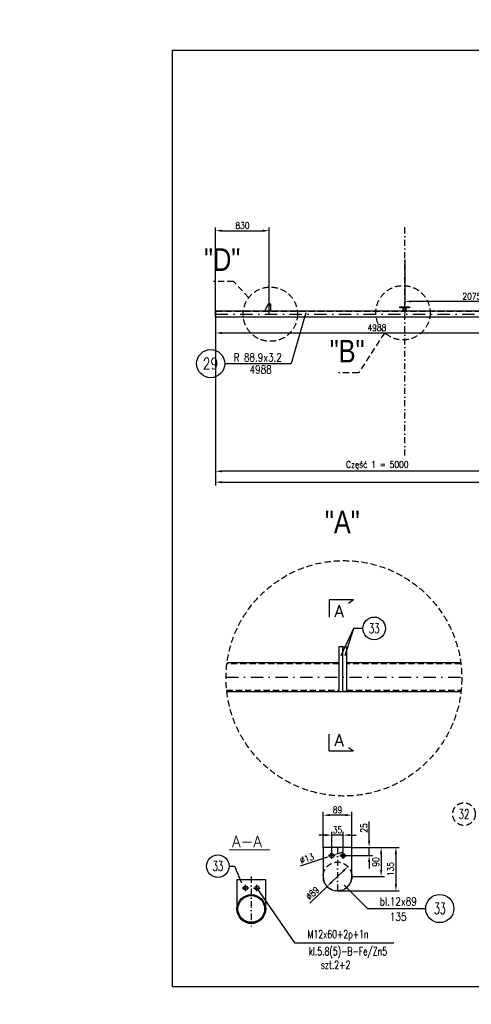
# Model space of a CAD drawing. Header units: millimetres. Extents: x -34919 to 306996, y -293018 to -145733.
# Tile 113 of 256: x 71835 to 73232, y -204822 to -201773. Entities that reach past the tile are written whole.
import ezdxf
from ezdxf.enums import TextEntityAlignment as Align

# ---------------------------------------------------------------- set-up
doc = ezdxf.new("R2010")
doc.units = ezdxf.units.MM
doc.header["$LTSCALE"] = 3
doc.linetypes.add('DASHDOT', pattern=[25.4, 12.7, -6.35, 0, -6.35])
doc.linetypes.add('HIDDEN', pattern=[9.525, 6.35, -3.175])
for name, color, linetype in [('0_18', 4, 'Continuous'), ('1_Słupy', 1, 'Continuous'), ('CIENKA', 4, 'Continuous'), ('K-wypełnienia', 8, 'Continuous'), ('LAYER0', 7, 'Continuous'), ('poziome 1', 7, 'Continuous'), ('PROFILE', 2, 'Continuous'), ('Prz', 5, 'Continuous'), ('slupki', 7, 'Continuous'), ('stezenia', 4, 'Continuous'), ('TROJKAT', 21, 'Continuous')]:
    doc.layers.add(name, color=color, linetype=linetype)
doc.layers.add('OPISY', color=2, linetype='Continuous', lineweight=13)
doc.styles.add('ARIAL', font='arial.ttf', dxfattribs={"width": 0.7, "height": 300})
doc.styles.add('NOVE3', font='romans.shx', dxfattribs={"width": 0.7})
doc.styles.add('R20', font='romans.shx', dxfattribs={"width": 0.85})
doc.styles.add('R50', font='romans.shx', dxfattribs={"width": 0.85, "height": 50})
doc.styles.add('ROMANS', font='romans.shx')
doc.styles.add('WYMIARY', font='ROMANS.shx', dxfattribs={"width": 0.75, "oblique": 15})
doc.dimstyles.new('Skala 1_10', dxfattribs={"dimscale": 10, "dimtxt": 2, "dimasz": 2, "dimexe": 1, "dimexo": 0, "dimtad": 1, "dimdec": 0, "dimdsep": 46, "dimtxsty": 'R20', "dimcen": 0, "dimclrd": 4, "dimclre": 4, "dimclrt": 3, "dimadec": 0, "dimazin": 0, "dimtfac": 1, "dimtdec": 0, "dimtix": 1, "dimtmove": 0, "dimatfit": 2, "dimfxl": 1, "dimtolj": 1, "dimtzin": 0, "dimarcsym": 0})
doc.dimstyles.new('Skala 1_10_50', dxfattribs={"dimscale": 10, "dimtxt": 2, "dimasz": 2, "dimexe": 1, "dimexo": 0, "dimtad": 1, "dimdec": 0, "dimlfac": 5, "dimdsep": 46, "dimtxsty": 'R20', "dimcen": 0, "dimclrd": 4, "dimclre": 4, "dimclrt": 3, "dimadec": 0, "dimazin": 0, "dimtfac": 1, "dimtdec": 0, "dimtix": 1, "dimtmove": 0, "dimatfit": 2, "dimfxl": 1, "dimtolj": 1, "dimtzin": 0, "dimarcsym": 0})

# ---------------------------------------------------------------- blocks, each defined once
blk = doc.blocks.new('*D206')
at = {"layer": 'Defpoints', "color": 0, "transparency": 16777216}
for p in [(73440.8, -202658.7), (72440.8, -202674.7), (72440.8, -203171.4)]:
    blk.add_point(p, dxfattribs=at)
at = {"layer": 'stezenia', "color": 4, "lineweight": -2, "transparency": 16777216}
for p, q in [((73440.8, -202658.7), (73440.8, -203181.4)), ((72440.8, -202674.7), (72440.8, -203181.4)), ((73420.8, -203171.4), (72460.8, -203171.4))]:
    blk.add_line(p, q, dxfattribs=at)
at = {"layer": 'stezenia', "color": 4, "transparency": 16777216}
for points in [[(72460.8, -203168.1), (72460.8, -203174.7), (72440.8, -203171.4)], [(73420.8, -203168.1), (73420.8, -203174.7), (73440.8, -203171.4)]]:
    blk.add_solid(points, dxfattribs=at)
at = {"layer": 'stezenia', "color": 3, "transparency": 16777216, "insert": (72940.8, -203152.8), "char_height": 20, "attachment_point": 5, "style": 'R20'}
blk.add_mtext('\\A1;Część 1 = 5000', dxfattribs=at)
blk = doc.blocks.new('*D217')
at = {"layer": 'Defpoints', "color": 0, "transparency": 16777216}
for p in [(73025.8, -202515.9, 0), (73025.8, -202645.8), (73440.8, -202658.7)]:
    blk.add_point(p, dxfattribs=at)
at = {"layer": 'stezenia', "color": 4, "lineweight": -2, "transparency": 16777216}
for p, q in [((73025.8, -202515.9), (73025.8, -202655.8)), ((73440.8, -202658.7), (73440.8, -202635.8)), ((73420.8, -202645.8), (73045.8, -202645.8))]:
    blk.add_line(p, q, dxfattribs=at)
at = {"layer": 'stezenia', "color": 4, "transparency": 16777216}
for points in [[(73045.8, -202642.5), (73045.8, -202649.1), (73025.8, -202645.8)], [(73420.8, -202642.5), (73420.8, -202649.1), (73440.8, -202645.8)]]:
    blk.add_solid(points, dxfattribs=at)
at = {"layer": 'stezenia', "color": 3, "transparency": 16777216, "insert": (73233.3, -202629.6), "char_height": 20, "attachment_point": 5, "style": 'R20'}
blk.add_mtext('\\A1;2075', dxfattribs=at)
blk = doc.blocks.new('*D222')
at = {"layer": 'Defpoints', "color": 0, "transparency": 16777216}
for p in [(72440.8, -202694.7, 0), (73438.4, -202694.7, 0), (73438.4, -202743.4)]:
    blk.add_point(p, dxfattribs=at)
at = {"layer": 'stezenia', "color": 4, "lineweight": -2, "transparency": 16777216}
for p, q in [((72440.8, -202694.7), (72440.8, -202753.4)), ((73438.4, -202694.7), (73438.4, -202753.4)), ((72460.8, -202743.4), (73418.4, -202743.4))]:
    blk.add_line(p, q, dxfattribs=at)
at = {"layer": 'stezenia', "color": 4, "transparency": 16777216}
for points in [[(72460.8, -202740.1), (72460.8, -202746.8), (72440.8, -202743.4)], [(73418.4, -202740.1), (73418.4, -202746.8), (73438.4, -202743.4)]]:
    blk.add_solid(points, dxfattribs=at)
at = {"layer": 'stezenia', "color": 3, "transparency": 16777216, "insert": (72939.6, -202727.2), "char_height": 20, "attachment_point": 5, "style": 'R20'}
blk.add_mtext('\\A1;4988', dxfattribs=at)
blk = doc.blocks.new('*D209')
at = {"layer": 'Defpoints', "color": 0, "transparency": 16777216}
for p in [(72606.8, -202426.7), (72440.8, -202674.7), (72606.8, -202683.9, 0)]:
    blk.add_point(p, dxfattribs=at)
at = {"layer": 'stezenia', "color": 4, "lineweight": -2, "transparency": 16777216}
for p, q in [((72440.8, -202674.7), (72440.8, -202416.7)), ((72606.8, -202683.9), (72606.8, -202416.7)), ((72460.8, -202426.7), (72586.8, -202426.7))]:
    blk.add_line(p, q, dxfattribs=at)
at = {"layer": 'stezenia', "color": 4, "transparency": 16777216}
for points in [[(72460.8, -202423.4), (72460.8, -202430.1), (72440.8, -202426.7)], [(72586.8, -202423.4), (72586.8, -202430.1), (72606.8, -202426.7)]]:
    blk.add_solid(points, dxfattribs=at)
at = {"layer": 'stezenia', "color": 3, "transparency": 16777216, "insert": (72523.8, -202410.5), "char_height": 20, "attachment_point": 5, "style": 'R20'}
blk.add_mtext('\\A1;830', dxfattribs=at)
blk = doc.blocks.new('*D205')
at = {"layer": 'Defpoints', "color": 0, "transparency": 16777216}
for p in [(72440.8, -203078.5), (76090.8, -203078.5), (76090.8, -203205.2)]:
    blk.add_point(p, dxfattribs=at)
at = {"layer": 'stezenia', "color": 4, "lineweight": -2, "transparency": 16777216}
for p, q in [((72440.8, -203078.5), (72440.8, -203215.2)), ((76090.8, -203078.5), (76090.8, -203215.2)), ((72460.8, -203205.2), (76070.8, -203205.2))]:
    blk.add_line(p, q, dxfattribs=at)
at = {"layer": 'stezenia', "color": 4, "transparency": 16777216}
for points in [[(72460.8, -203201.9), (72460.8, -203208.6), (72440.8, -203205.2)], [(76070.8, -203201.9), (76070.8, -203208.6), (76090.8, -203205.2)]]:
    blk.add_solid(points, dxfattribs=at)
at = {"layer": 'stezenia', "color": 3, "transparency": 16777216, "insert": (74265.8, -203189), "char_height": 20, "attachment_point": 5, "style": 'R20'}
blk.add_mtext('\\A1;18250', dxfattribs=at)
blk = doc.blocks.new('*D227')
at = {"layer": 'Defpoints', "color": 0, "transparency": 16777216}
for p in [(72773.4, -204235.9), (72773.4, -204335.8), (72862.3, -204335.8)]:
    blk.add_point(p, dxfattribs=at)
at = {"layer": 'stezenia', "color": 4, "lineweight": -2, "transparency": 16777216}
for p, q in [((72773.4, -204335.8), (72773.4, -204225.9)), ((72842.3, -204235.9), (72793.4, -204235.9)), ((72862.3, -204335.8), (72862.3, -204225.9))]:
    blk.add_line(p, q, dxfattribs=at)
at = {"layer": 'stezenia', "color": 4, "transparency": 16777216}
for points in [[(72793.4, -204232.6), (72793.4, -204239.3), (72773.4, -204235.9)], [(72842.3, -204232.6), (72842.3, -204239.3), (72862.3, -204235.9)]]:
    blk.add_solid(points, dxfattribs=at)
at = {"layer": 'stezenia', "color": 3, "transparency": 16777216, "insert": (72817.9, -204219.7), "char_height": 20, "attachment_point": 5, "style": 'R20'}
blk.add_mtext('\\A1;89', dxfattribs=at)
blk = doc.blocks.new('*D228')
at = {"layer": 'Defpoints', "color": 0, "transparency": 16777216}
for p in [(72862.3, -204335.8), (72817.9, -204470.4), (72998.4, -204470.4)]:
    blk.add_point(p, dxfattribs=at)
at = {"layer": 'stezenia', "color": 4, "lineweight": -2, "transparency": 16777216}
for p, q in [((72862.3, -204335.8), (73008.4, -204335.8)), ((72998.4, -204355.8), (72998.4, -204450.4)), ((72817.9, -204470.4), (73008.4, -204470.4))]:
    blk.add_line(p, q, dxfattribs=at)
at = {"layer": 'stezenia', "color": 4, "transparency": 16777216}
for points in [[(72995.1, -204355.8), (73001.8, -204355.8), (72998.4, -204335.8)], [(72995.1, -204450.4), (73001.8, -204450.4), (72998.4, -204470.4)]]:
    blk.add_solid(points, dxfattribs=at)
at = {"layer": 'stezenia', "color": 3, "transparency": 16777216, "insert": (72982.2, -204403.1), "char_height": 20, "attachment_point": 5, "rotation": 90, "style": 'R20'}
blk.add_mtext('\\A1;135', dxfattribs=at)
blk = doc.blocks.new('*D229')
at = {"layer": 'Defpoints', "color": 0, "transparency": 16777216}
for p in [(72862.3, -204335.8), (72862.3, -204426), (72952.8, -204426)]:
    blk.add_point(p, dxfattribs=at)
at = {"layer": 'stezenia', "color": 4, "lineweight": -2, "transparency": 16777216}
for p, q in [((72862.3, -204335.8), (72962.8, -204335.8)), ((72952.8, -204355.8), (72952.8, -204406)), ((72862.3, -204426), (72962.8, -204426))]:
    blk.add_line(p, q, dxfattribs=at)
at = {"layer": 'stezenia', "color": 4, "transparency": 16777216}
for points in [[(72949.5, -204355.8), (72956.1, -204355.8), (72952.8, -204335.8)], [(72949.5, -204406), (72956.1, -204406), (72952.8, -204426)]]:
    blk.add_solid(points, dxfattribs=at)
at = {"layer": 'stezenia', "color": 3, "transparency": 16777216, "insert": (72936.6, -204380.9), "char_height": 20, "attachment_point": 5, "rotation": 90, "style": 'R20'}
blk.add_mtext('\\A1;90', dxfattribs=at)
blk = doc.blocks.new('*D230')
at = {"layer": 'Defpoints', "color": 0, "transparency": 16777216}
for p in [(72800.3, -204297.8), (72800.3, -204350.9, 0), (72835.4, -204350.9, 0)]:
    blk.add_point(p, dxfattribs=at)
at = {"layer": 'stezenia', "color": 4, "lineweight": -2, "transparency": 16777216}
for p, q in [((72780.3, -204297.8), (72760.3, -204297.8)), ((72800.3, -204350.9), (72800.3, -204287.8)), ((72835.4, -204297.8), (72800.3, -204297.8)), ((72835.4, -204350.9), (72835.4, -204287.8)), ((72855.4, -204297.8), (72875.4, -204297.8))]:
    blk.add_line(p, q, dxfattribs=at)
at = {"layer": 'stezenia', "color": 4, "transparency": 16777216}
for points in [[(72780.3, -204294.5), (72780.3, -204301.1), (72800.3, -204297.8)], [(72855.4, -204294.5), (72855.4, -204301.1), (72835.4, -204297.8)]]:
    blk.add_solid(points, dxfattribs=at)
at = {"layer": 'stezenia', "color": 3, "transparency": 16777216, "insert": (72817.8, -204281.6), "char_height": 20, "attachment_point": 5, "style": 'R20'}
blk.add_mtext('\\A1;35', dxfattribs=at)
blk = doc.blocks.new('*D231')
at = {"layer": 'Defpoints', "color": 0, "transparency": 16777216}
for p in [(72862.3, -204335.8), (72845.6, -204361.1, 0), (72915.6, -204361.1)]:
    blk.add_point(p, dxfattribs=at)
at = {"layer": 'stezenia', "color": 4, "lineweight": -2, "transparency": 16777216}
for p, q in [((72915.6, -204315.8), (72915.6, -204255.7)), ((72862.3, -204335.8), (72925.6, -204335.8)), ((72915.6, -204361.1), (72915.6, -204335.8)), ((72845.6, -204361.1), (72925.6, -204361.1)), ((72915.6, -204381.1), (72915.6, -204401.1))]:
    blk.add_line(p, q, dxfattribs=at)
at = {"layer": 'stezenia', "color": 4, "transparency": 16777216}
for points in [[(72912.3, -204315.8), (72918.9, -204315.8), (72915.6, -204335.8)], [(72912.3, -204381.1), (72918.9, -204381.1), (72915.6, -204361.1)]]:
    blk.add_solid(points, dxfattribs=at)
at = {"layer": 'stezenia', "color": 3, "transparency": 16777216, "insert": (72899.4, -204275.8), "char_height": 20, "attachment_point": 5, "rotation": 90, "style": 'R20'}
blk.add_mtext('\\A1;25', dxfattribs=at)
blk = doc.blocks.new('*D232')
at = {"layer": 'Defpoints', "color": 0, "transparency": 16777216}
for p in [(72794.1, -204363.2), (72806.4, -204359)]:
    blk.add_point(p, dxfattribs=at)
at = {"layer": 'LAYER0', "color": 4, "lineweight": -2, "transparency": 16777216}
for p, q in [((72779.9, -204368), (72702.1, -204394.4)), ((72806.4, -204359), (72794.1, -204363.2)), ((72820.6, -204354.2), (72834.8, -204349.4))]:
    blk.add_line(p, q, dxfattribs=at)
at = {"layer": 'LAYER0', "color": 4, "transparency": 16777216}
for points in [[(72779.1, -204365.6), (72780.7, -204370.4), (72794.1, -204363.2)], [(72819.8, -204351.9), (72821.4, -204356.6), (72806.4, -204359)]]:
    blk.add_solid(points, dxfattribs=at)
at = {"layer": 'LAYER0', "color": 3, "transparency": 16777216, "insert": (72723.1, -204370.1), "char_height": 20, "attachment_point": 5, "rotation": 18.7084, "style": 'R20'}
blk.add_mtext('\\A1;∅13', dxfattribs=at)
blk = doc.blocks.new('*D233')
at = {"layer": 'Defpoints', "color": 0, "transparency": 16777216}
for p in [(72849.9, -204395.2), (72785.8, -204456.7)]:
    blk.add_point(p, dxfattribs=at)
at = {"layer": 'stezenia', "color": 4, "lineweight": -2, "transparency": 16777216}
for p, q in [((72835.5, -204409), (72800.2, -204442.9)), ((72785.8, -204456.7), (72732, -204508.4))]:
    blk.add_line(p, q, dxfattribs=at)
at = {"layer": 'stezenia', "color": 4, "transparency": 16777216}
for points in [[(72833.2, -204406.6), (72837.8, -204411.4), (72849.9, -204395.2)], [(72797.9, -204440.5), (72802.5, -204445.3), (72785.8, -204456.7)]]:
    blk.add_solid(points, dxfattribs=at)
at = {"layer": 'stezenia', "color": 3, "transparency": 16777216, "insert": (72740.4, -204477.8), "char_height": 20, "attachment_point": 5, "rotation": 43.835, "style": 'R20'}
blk.add_mtext('\\A1;∅89', dxfattribs=at)

msp = doc.modelspace()

# ---------------------------------------------------------------- linework, layer by layer
at = {"color": 4}
for p, q in [((72469.243, -202838.251), (72674.613, -202838.251)), ((72910.385, -204525.199, 0), (73090.502, -204525.199, 0))]:
    msp.add_line(p, q, dxfattribs=at)
at = {"color": 1}
for p, q in [((72867.148, -203569.938, 0), (72792.33, -203569.938, 0)), ((72792.33, -203569.938, 0), (72792.33, -203622.614, 0)), ((72867.148, -203569.938, 0), (72851.548, -203580.736, 0)), ((72792.33, -204038.012, 0), (72792.33, -203985.336, 0)), ((72867.148, -204038.012, 0), (72792.33, -204038.012, 0)), ((72867.148, -204038.012, 0), (72851.548, -204027.214, 0))]:
    msp.add_line(p, q, dxfattribs=at)
at = {"color": 7}
for p, q in [((72810.454, -204361.117, 0), (72790.07, -204361.117, 0)), ((72800.262, -204371.309, 0), (72800.262, -204350.925, 0)), ((72825.17, -204361.117, 0), (72845.554, -204361.117, 0)), ((72835.362, -204371.309, 0), (72835.362, -204350.925, 0)), ((72543.897, -204461.64, 0), (72523.513, -204461.64, 0)), ((72533.705, -204471.832, 0), (72533.705, -204451.448, 0)), ((72558.613, -204461.64, 0), (72578.997, -204461.64, 0)), ((72568.805, -204471.832, 0), (72568.805, -204451.448, 0))]:
    msp.add_line(p, q, dxfattribs=at)
at = {"color": 6, "elevation": 0}
msp.add_lwpolyline([(72593.639, -202675.856), (72604.839, -202651.856), (72604.839, -202651.856), (72608.839, -202651.856), (72610.839, -202653.856), (72610.839, -202675.856), (72593.639, -202675.856)], dxfattribs=at)
msp.add_lwpolyline([(73040.839, -202665.056), (73010.839, -202665.056), (73010.839, -202662.656), (73040.839, -202662.656)], close=True, dxfattribs=at)
at = {"color": 6}
for points in [[(72822.217, -203852.962), (72834.217, -203852.962), (72834.217, -203714.737), (72822.217, -203714.737)], [(72846.217, -203852.962), (72834.217, -203852.962), (72834.217, -203714.737), (72846.217, -203714.737)]]:
    msp.add_lwpolyline(points, close=True, dxfattribs=at)
for points in [[(72862.312, -204335.767), (72773.412, -204335.767), (72773.412, -204425.962, 1), (72862.312, -204425.962)], [(72595.755, -204436.29), (72506.855, -204436.29), (72506.855, -204526.485, 1), (72595.755, -204526.485)]]:
    msp.add_lwpolyline(points, format="xyb", close=True, dxfattribs=at)
for centre, radius in [((72606.839, -202655.856), 1.3), ((72800.262, -204361.117, 0), 6.5), ((72835.362, -204361.117, 0), 6.5), ((72533.705, -204461.64, 0), 6.5), ((72568.805, -204461.64, 0), 6.5)]:
    msp.add_circle(centre, radius, dxfattribs=at)
at = {"color": 4}
for centre in [(72931.393, -203657.857), (72447.966, -204393.708)]:
    msp.add_circle(centre, 35, dxfattribs=at)
at = {"layer": '0_18'}
msp.add_line((72719.659, -202680.645), (72674.613, -202838.251), dxfattribs=at)
at = {"layer": 'CIENKA', "linetype": 'Continuous'}
for p, q in [((72896.393, -203657.857), (72867.22, -203657.857)), ((72482.966, -204393.708), (72499.193, -204393.708)), ((72910.385, -204525.199, 0), (72838.297, -204452.724, 0))]:
    msp.add_line(p, q, dxfattribs=at)
at = {"layer": 'CIENKA', "linetype": 'Continuous', "flags": 128}
for points in [[(72867.22, -203657.857), (72828.394, -203742.866)], [(72867.22, -203657.857), (72840.205, -203742.53)], [(72499.193, -204393.708), (72521.013, -204445.957)]]:
    msp.add_lwpolyline(points, dxfattribs=at)
at = {"layer": 'K-wypełnienia', "color": 1, "linetype": 'Continuous'}
for centre in [(72425.677, -202838.251), (73134.068, -204525.199, 0)]:
    msp.add_circle(centre, 43.566, dxfattribs=at)
at = {"layer": 'OPISY', "color": 1, "flags": 128}
msp.add_lwpolyline([(72608.746, -204343.112), (72482.517, -204343.112)], dxfattribs=at)
at = {"layer": 'poziome 1', "color": 3, "linetype": 'HIDDEN'}
for p, q in [((72496.019, -202583.721), (72434.362, -202583.721)), ((72543.462, -202634.024, 0), (72496.019, -202583.721)), ((72963.738, -202742.777, 0), (72882.392, -202867.149, 0)), ((72882.392, -202867.149, 0), (72820.735, -202867.149, 0))]:
    msp.add_line(p, q, dxfattribs=at)
for centre, radius in [((72610.148, -202685.131, 0), 84.018), ((73020.405, -202680.746, 0), 84.018), ((72837.646, -203812.448, 0), 364.376)]:
    msp.add_circle(centre, radius, dxfattribs=at)
at = {"layer": 'PROFILE', "color": 2, "linetype": 'Continuous'}
for p, q in [((73021.009, -202675.856, 0), (73021.009, -202665.056, 0)), ((73030.669, -202675.856, 0), (73030.669, -202665.056, 0))]:
    msp.add_line(p, q, dxfattribs=at)
at = {"layer": 'Prz'}
msp.add_lwpolyline([(76407.931, -204767.769), (72307.931, -204767.769), (72307.931, -201867.769), (76407.931, -201867.769)], close=True, dxfattribs=at)
at = {"layer": 'slupki', "color": 4, "linetype": 'DASHDOT', "ltscale": 0.5}
for p, q in [((73025.839, -203122.926, 0), (73025.839, -202409.91, 0)), ((73025.839, -202662.656, 0), (73025.839, -202693.636)), ((72817.862, -204335.767), (72817.862, -204470.412))]:
    msp.add_line(p, q, dxfattribs=at)
at = {"layer": 'slupki', "linetype": 'HIDDEN'}
for p, q in [((73021.809, -202675.856, 0), (73021.809, -202665.056, 0)), ((73029.869, -202675.856, 0), (73029.869, -202665.056, 0))]:
    msp.add_line(p, q, dxfattribs=at)
at = {"layer": 'slupki', "color": 4, "linetype": 'DASHDOT'}
for p, q in [((72440.839, -202684.746), (76090.839, -202684.746)), ((72473.291, -203808.512), (73202.001, -203808.512))]:
    msp.add_line(p, q, dxfattribs=at)
at = {"layer": 'slupki', "color": 4, "linetype": 'DASHDOT', "flags": 128}
for points in [[(72604.239, -202655.856), (72609.439, -202655.856)], [(72606.839, -202658.456), (72606.839, -202653.256)]]:
    msp.add_lwpolyline(points, dxfattribs=at)
at = {"layer": 'slupki', "linetype": 'HIDDEN'}
for points in [[(76090.839, -202676.576), (72440.839, -202676.576)], [(72440.839, -202692.916), (76090.839, -202692.916)], [(72822.217, -203767.662), (72476.033, -203767.662)], [(73199.26, -203767.662), (72846.217, -203767.662)], [(72475.144, -203849.362), (72822.217, -203849.362)], [(72846.217, -203849.362), (73200.148, -203849.362)]]:
    msp.add_lwpolyline(points, dxfattribs=at)
at = {"layer": 'slupki', "color": 4, "linetype": 'DASHDOT', "ltscale": 0.5}
msp.add_lwpolyline([(72551.305, -204426.29), (72551.305, -204580.935)], dxfattribs=at)
at = {"layer": 'slupki', "linetype": 'HIDDEN'}
for centre, radius in [((73209.02, -204232.813, 0), 35), ((72817.862, -204425.962), 44.45)]:
    msp.add_circle(centre, radius, dxfattribs=at)
at = {"layer": 'stezenia', "color": 3}
msp.add_line((72440.839, -202694.746, 0), (72440.839, -202674.746, 0), dxfattribs=at)
msp.add_lwpolyline([(72440.839, -202675.856), (72440.839, -202693.636), (76090.839, -202693.636), (76090.839, -202675.856)], close=True, dxfattribs=at)
for points in [[(72822.217, -203764.062), (72476.497, -203764.062)], [(73198.796, -203764.062), (72846.217, -203764.062)], [(72475.529, -203852.962), (73199.763, -203852.962)]]:
    msp.add_lwpolyline(points, dxfattribs=at)
for radius in [44.45, 41.25]:
    msp.add_circle((72551.305, -204526.485), radius, dxfattribs=at)
at = {"layer": 'TROJKAT', "color": 4, "linetype": 'Continuous'}
for p, q in [((72568.805, -204461.64, 0), (72685.097, -204631.287)), ((72685.097, -204631.287), (72992.145, -204631.287))]:
    msp.add_line(p, q, dxfattribs=at)

# ---------------------------------------------------------------- texts
at = {"color": 3, "style": 'WYMIARY', "width": 0.65}
for s, p in [('33', (72931.393, -203657.857)), ('32', (73209.02, -204232.813, 0)), ('33', (72447.966, -204393.708))]:
    msp.add_text(s, height=30, dxfattribs=at).set_placement(p, align=Align.MIDDLE)
at = {"color": 20, "insert": (33837.901, -182331.101), "char_height": 300, "width": 16331.01415, "attachment_point": 1, "style": 'NOVE3'}
msp.add_mtext('{\\C1;Wytyczne montażowe\\P\\H0.83333x;\\C3;Podczas montażu należy bezwzględnie przestrzegać dopuszczalnych tolerancji z uwagi na ścisłe dopasowanie elementów amortyzujących ugięcia dźwigarów przekrycia auli.\\P\\H1.2x;\\C1;\\PZabezpieczenia antykorozyjne.\\C256;\\P\\H0.83333x;\\C3;Wszystkie elementy stalowe konstrukcji należy poddać ocynkowaniu ogniowemu.\\PKonstrukcje przeznaczone do cynkowania ogniowego powinny odpowiadać następującym warunkom:\\P\\pl900;^I1. Spoiny powinny być wykonane metodą półautomatyczną w osłonie gazów ochronnych. Nie zaleca się spawania elektrodą otuloną, ze względu na złą jakość powłoki cynkowej na spoinach.\\P^I2. Powierzchnia konstrukcji powinna być wolna od: zawalcowań, zgorzelin, odprysków po spawaniu, ostrych krawędzi, zanieczyszczeń farbami, olejami, emulsjami oraz innymi materiałami stosowanymi przy trasowaniu, znakowaniu, spawaniu, wierceniu itp. W przypadku spawania elektrodą należy dokładnie usunąć otulinę spawalniczą w celu zminimalizowania wad powłoki. Po ocynkowaniu uwydatnią się wady jakości powierzchni stali np. zawalcowania, rysy traserskie, zeszlifowania, pory, odpryski spawalnicze, wadliwe spoiny.\\P^I3. Elementy konstrukcyjne powinny posiadać odpowiednie otwory technologiczne do odpowietrzenia, swobodnego przepływu cynku zewnątrz i wewnątrz elementu oraz do podwieszenia (mogą być przyspawane uchwyty z blachy z otworami).\\P^I4. W przypadku powierzchni spawanych na zakładkę, spoina powinna być szczelna ze wszystkich stron (spawana na około), a nakładki szczelnie przylegać do konstrukcji. Przekroje skrzynkowe oraz powierzchnie nakładające się mogą powodować uszkodzenie konstrukcji - pękanie spoin.\\P^I5. Każdy element konstrukcyjny powinien składać się z jednego gatunku stali.\\P^I6. Konstrukcje nie powinny posiadać małych szczelin lub wnęk. Spoiny powinny być szczelne i zamknięte wokół elementu, ponieważ w przeciwnym przypadku mogą po cynkowaniu wylewać się z nich resztki topnika i kwasu pogarszając jakość powłoki (tzw. "krwawe wycieki").\\P^I7. Naddatek wymiarowy dla otworów pod śruby powinien wynosić 1 - 2 mm.\\PTermiczne oddziaływanie kąpieli cynkowej uwalnia w elementach naprężenia wewnętrzne, co może powodować odkształcenia. Szczególnie uwidacznia się to w elementach spawanych. Dotyczy to także dwuteowników spawanych, których odkształcenia po cynkowaniu mogą przekroczyć dopuszczalne normy, oraz nie usztywnionych arkuszy blach i otwartych kształtowników giętych.\\P\\C256;\\P\\pl0;\\H1.2x;\\C1;Malowanie konstrukcji.\\P\\H0.83333x;\\C3;Wszystkie elementy stalowe konstrukcji należy pomalować proszkowo na kolor RAL 9011}', dxfattribs=at)
at = {"layer": '1_Słupy', "color": 1, "style": 'ROMANS'}
for p in [(72808.135, -203623.143, 0), (72808.135, -204022.306, 0)]:
    msp.add_text('A', height=37.5, dxfattribs=at).set_placement(p)
at = {"layer": 'K-wypełnienia', "color": 1, "linetype": 'Continuous', "style": 'ARIAL', "width": 0.8}
for s, p in [('"D"', (72461.304, -202516.177)), ('"B"', (72847.677, -202799.605, 0)), ('"A"', (72832.736, -203328.878))]:
    msp.add_text(s, height=70, dxfattribs=at).set_placement(p, align=Align.MIDDLE)
at = {"layer": 'OPISY', "color": 2}
for s, style, width, p in [('29', 'ROMANS', 0.8, (72425.166, -202838.26)), ('33', 'R50', 0.6, (73134.461, -204524.99, 0))]:
    msp.add_text(s, height=35, dxfattribs=dict(at, style=style, width=width)).set_placement(p, align=Align.MIDDLE)
at = {"layer": 'OPISY', "style": 'R50', "width": 0.8}
for s, p in [('R 88.9x3.2', (72571.285, -202818.902)), ('4988', (72580.299, -202856.163)), ('bl.12x89', (73005.657, -204502.986, 0)), ('135', (73005.657, -204550.587, 0))]:
    msp.add_text(s, height=25, dxfattribs=at).set_placement(p, align=Align.MIDDLE)
at = {"layer": 'OPISY', "color": 1, "style": 'ROMANS'}
msp.add_text('A-A', height=35, dxfattribs=at).set_placement((72491.475, -204334.657))
at = {"layer": 'OPISY', "color": 3, "style": 'ROMANS', "width": 0.7}
for s, p in [('M12x60+2p+1n', (72819.782, -204616.903)), ('kl.5.8(5)-B-Fe/Zn5', (72850.195, -204669.982)), ('szt.2+2', (72811.779, -204712.114))]:
    msp.add_text(s, height=25, dxfattribs=at).set_placement(p, align=Align.CENTER)

# ---------------------------------------------------------------- dimensions: what is measured, and where the dimension line sits
at = {"layer": 'LAYER0', "color": 1}
dim = msp.add_diameter_dim_2p(p1=(72806.419, -204359.032, 0), p2=(72794.105, -204363.202, 0), dimstyle='Skala 1_10', override={"dimasz": 1.5}, dxfattribs=at)
dim.commit()
dim.dimension.update_dxf_attribs({"geometry": '*D232', "text_midpoint": (72728.345, -204385.472, 0), "dimtype": 163})
at = {"layer": 'stezenia', "color": 3}
for base, p1, p2, angle, dimstyle, picture, middle in [((72606.839, -202426.744), (72440.839, -202674.746), (72606.839, -202683.946, 0), 180, 'Skala 1_10_50', '*D209', (72523.839, -202410.494)), ((72998.435, -204470.412), (72862.312, -204335.767), (72817.862, -204470.412), 90, 'Skala 1_10', '*D228', (72982.185, -204403.09)), ((72952.804, -204425.962), (72862.312, -204335.767), (72862.312, -204425.962), 90, 'Skala 1_10', '*D229', (72936.554, -204380.865))]:
    dim = msp.add_linear_dim(base=base, p1=p1, p2=p2, angle=angle, dimstyle=dimstyle, dxfattribs=at)
    dim.commit()
    dim.dimension.update_dxf_attribs({"geometry": picture, "text_midpoint": middle})
for base, p1, p2, dimstyle, picture, middle in [((73025.839, -202645.817), (73440.839, -202658.669), (73025.839, -202515.887, 0), 'Skala 1_10_50', '*D217', (73233.339, -202629.567)), ((73438.439, -202743.439), (72440.839, -202694.746, 0), (73438.439, -202694.746, 0), 'Skala 1_10_50', '*D222', (72939.639, -202727.189)), ((72773.412, -204235.942), (72862.312, -204335.767), (72773.412, -204335.767), 'Skala 1_10', '*D227', (72817.862, -204219.692)), ((72800.262, -204297.807), (72835.362, -204350.925, 0), (72800.262, -204350.925, 0), 'Skala 1_10', '*D230', (72817.812, -204281.557))]:
    dim = msp.add_linear_dim(base=base, p1=p1, p2=p2, dimstyle=dimstyle, dxfattribs=at)
    dim.commit()
    dim.dimension.update_dxf_attribs({"geometry": picture, "text_midpoint": middle})
dim = msp.add_linear_dim(base=(72440.839, -203171.402), p1=(73440.839, -202658.669), p2=(72440.839, -202674.746), text='Część 1 = <>', dimstyle='Skala 1_10_50', dxfattribs=at)
dim.commit()
dim.dimension.update_dxf_attribs({"geometry": '*D206', "text_midpoint": (72940.839, -203152.771)})
dim = msp.add_linear_dim(base=(76090.839, -203205.248), p1=(72440.839, -203078.524), p2=(76090.839, -203078.524), dimstyle='Skala 1_10_50', override={"dimtmove": 1}, dxfattribs=at)
dim.commit()
dim.dimension.update_dxf_attribs({"geometry": '*D205', "text_midpoint": (74265.839, -203188.998)})
dim = msp.add_linear_dim(base=(72915.604, -204361.117), p1=(72862.312, -204335.767), p2=(72845.554, -204361.117, 0), angle=90, dimstyle='Skala 1_10', dxfattribs=at)
dim.commit()
dim.dimension.update_dxf_attribs({"geometry": '*D231', "text_midpoint": (72915.604, -204275.755), "dimtype": 160})
dim = msp.add_diameter_dim_2p(p1=(72849.925, -204395.177), p2=(72785.799, -204456.748), dimstyle='Skala 1_10', dxfattribs=at)
dim.commit()
dim.dimension.update_dxf_attribs({"geometry": '*D233', "text_midpoint": (72751.681, -204489.505), "dimtype": 163})

doc.saveas('drawing.dxf')
